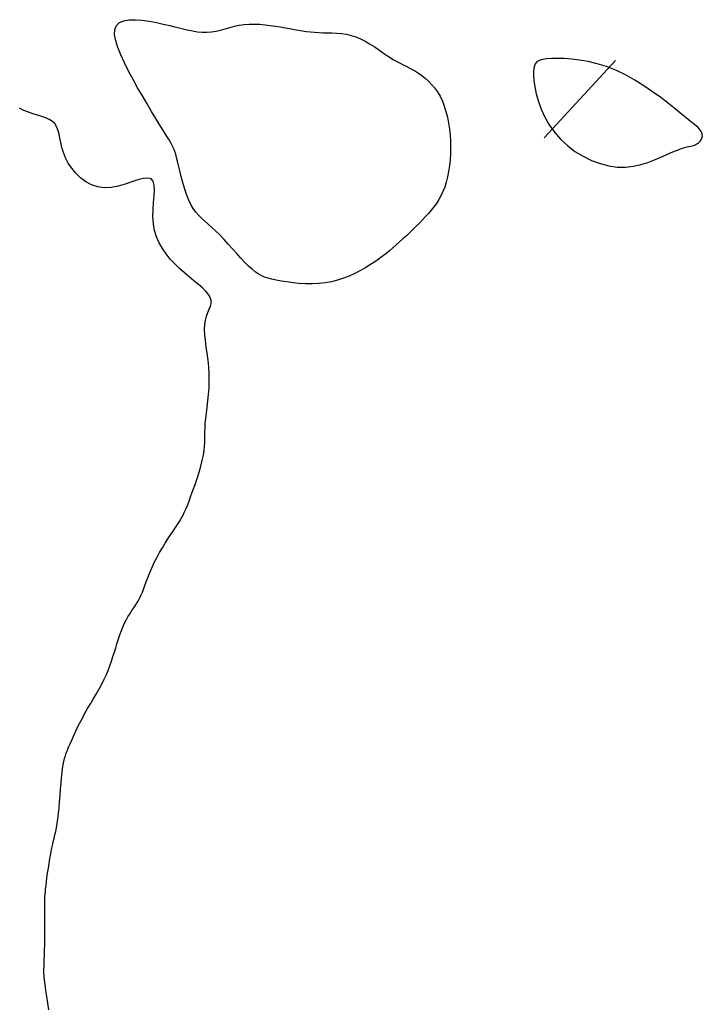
# Model space of a CAD drawing. Header units: millimetres. Extents: x 32690613 to 32693367, y 5343692 to 5344708.
# Tile 6 of 256: x 32692248 to 32692258, y 5343718 to 5343732. Entities that reach past the tile are written whole.
import ezdxf

# ---------------------------------------------------------------- set-up
doc = ezdxf.new("R2010")
doc.units = ezdxf.units.MM
doc.header["$LTSCALE"] = 20
doc.layers.add('02-DGM_HL_495.00', color=142, linetype='Continuous')

msp = doc.modelspace()

# ---------------------------------------------------------------- linework, layer by layer
at = {"layer": '02-DGM_HL_495.00', "elevation": 495, "flags": 128}
for points in [[(32692251.443, 5343731.641), (32692251.512, 5343731.646), (32692251.582, 5343731.647), (32692251.653, 5343731.644), (32692251.724, 5343731.638), (32692251.794, 5343731.629), (32692251.864, 5343731.619), (32692251.931, 5343731.608), (32692251.996, 5343731.596), (32692252.057, 5343731.585), (32692252.116, 5343731.574), (32692252.172, 5343731.564), (32692252.228, 5343731.555), (32692252.282, 5343731.547), (32692252.337, 5343731.541), (32692252.392, 5343731.535), (32692252.449, 5343731.532), (32692252.507, 5343731.529), (32692252.568, 5343731.528), (32692252.629, 5343731.526), (32692252.692, 5343731.523), (32692252.756, 5343731.517), (32692252.82, 5343731.508), (32692252.883, 5343731.494), (32692252.947, 5343731.474), (32692253.01, 5343731.448), (32692253.072, 5343731.416), (32692253.133, 5343731.381), (32692253.193, 5343731.343), (32692253.25, 5343731.304), (32692253.306, 5343731.265), (32692253.359, 5343731.228), (32692253.409, 5343731.195), (32692253.456, 5343731.166), (32692253.501, 5343731.141), (32692253.543, 5343731.119), (32692253.585, 5343731.098), (32692253.625, 5343731.078), (32692253.666, 5343731.058), (32692253.707, 5343731.036), (32692253.749, 5343731.012), (32692253.792, 5343730.985), (32692253.837, 5343730.953), (32692253.881, 5343730.918), (32692253.925, 5343730.879), (32692253.968, 5343730.835), (32692254.008, 5343730.786), (32692254.046, 5343730.733), (32692254.081, 5343730.674), (32692254.112, 5343730.61), (32692254.138, 5343730.542), (32692254.161, 5343730.469), (32692254.18, 5343730.393), (32692254.195, 5343730.314), (32692254.206, 5343730.233), (32692254.215, 5343730.151), (32692254.22, 5343730.068), (32692254.221, 5343729.985), (32692254.22, 5343729.902), (32692254.215, 5343729.82), (32692254.207, 5343729.741), (32692254.196, 5343729.663), (32692254.182, 5343729.589), (32692254.164, 5343729.519), (32692254.144, 5343729.453), (32692254.12, 5343729.392), (32692254.093, 5343729.336), (32692254.064, 5343729.283), (32692254.032, 5343729.233), (32692253.998, 5343729.186), (32692253.962, 5343729.141), (32692253.924, 5343729.097), (32692253.885, 5343729.054), (32692253.844, 5343729.011), (32692253.803, 5343728.967), (32692253.76, 5343728.924), (32692253.716, 5343728.881), (32692253.672, 5343728.839), (32692253.627, 5343728.797), (32692253.582, 5343728.755), (32692253.537, 5343728.714), (32692253.491, 5343728.673), (32692253.446, 5343728.633), (32692253.399, 5343728.594), (32692253.35, 5343728.555), (32692253.3, 5343728.516), (32692253.247, 5343728.477), (32692253.191, 5343728.439), (32692253.132, 5343728.4), (32692253.069, 5343728.362), (32692253.002, 5343728.325), (32692252.932, 5343728.289), (32692252.859, 5343728.255), (32692252.782, 5343728.225), (32692252.702, 5343728.199), (32692252.619, 5343728.178), (32692252.534, 5343728.162), (32692252.446, 5343728.153), (32692252.357, 5343728.149), (32692252.268, 5343728.15), (32692252.181, 5343728.156), (32692252.097, 5343728.164), (32692252.017, 5343728.175), (32692251.943, 5343728.187), (32692251.876, 5343728.199), (32692251.817, 5343728.212), (32692251.765, 5343728.226), (32692251.718, 5343728.241), (32692251.674, 5343728.26), (32692251.633, 5343728.283), (32692251.591, 5343728.311), (32692251.549, 5343728.346), (32692251.503, 5343728.388), (32692251.454, 5343728.438), (32692251.4, 5343728.495), (32692251.344, 5343728.556), (32692251.287, 5343728.621), (32692251.229, 5343728.685), (32692251.171, 5343728.749), (32692251.114, 5343728.808), (32692251.059, 5343728.863), (32692251.008, 5343728.91), (32692250.959, 5343728.953), (32692250.914, 5343728.992), (32692250.871, 5343729.03), (32692250.831, 5343729.07), (32692250.793, 5343729.113), (32692250.758, 5343729.162), (32692250.726, 5343729.219), (32692250.695, 5343729.285), (32692250.667, 5343729.358), (32692250.641, 5343729.436), (32692250.618, 5343729.516), (32692250.597, 5343729.595), (32692250.578, 5343729.671), (32692250.561, 5343729.741), (32692250.546, 5343729.802), (32692250.534, 5343729.852), (32692250.522, 5343729.895), (32692250.51, 5343729.932), (32692250.496, 5343729.966), (32692250.479, 5343730.001), (32692250.458, 5343730.04), (32692250.431, 5343730.086), (32692250.397, 5343730.141), (32692250.356, 5343730.208), (32692250.308, 5343730.286), (32692250.254, 5343730.374), (32692250.196, 5343730.47), (32692250.135, 5343730.572), (32692250.073, 5343730.679), (32692250.009, 5343730.79), (32692249.947, 5343730.902), (32692249.886, 5343731.014), (32692249.831, 5343731.124), (32692249.781, 5343731.23), (32692249.742, 5343731.329), (32692249.713, 5343731.421), (32692249.699, 5343731.503), (32692249.701, 5343731.572), (32692249.722, 5343731.627), (32692249.763, 5343731.666), (32692249.821, 5343731.691), (32692249.894, 5343731.703), (32692249.978, 5343731.705), (32692250.069, 5343731.698), (32692250.165, 5343731.685), (32692250.261, 5343731.667), (32692250.354, 5343731.647), (32692250.442, 5343731.626), (32692250.525, 5343731.605), (32692250.603, 5343731.585), (32692250.676, 5343731.567), (32692250.746, 5343731.553), (32692250.813, 5343731.542), (32692250.878, 5343731.536), (32692250.941, 5343731.535), (32692251.003, 5343731.541), (32692251.064, 5343731.552), (32692251.125, 5343731.566), (32692251.187, 5343731.583), (32692251.249, 5343731.6), (32692251.312, 5343731.616), (32692251.377, 5343731.63)], [(32692257.477, 5343730.007), (32692257.496, 5343730.013), (32692257.515, 5343730.021), (32692257.531, 5343730.029), (32692257.547, 5343730.038), (32692257.561, 5343730.048), (32692257.573, 5343730.059), (32692257.584, 5343730.07), (32692257.594, 5343730.083), (32692257.601, 5343730.096), (32692257.607, 5343730.11), (32692257.611, 5343730.124), (32692257.613, 5343730.139), (32692257.612, 5343730.154), (32692257.61, 5343730.169), (32692257.605, 5343730.184), (32692257.598, 5343730.2), (32692257.588, 5343730.215), (32692257.574, 5343730.232), (32692257.555, 5343730.252), (32692257.529, 5343730.275), (32692257.495, 5343730.305), (32692257.451, 5343730.341), (32692257.397, 5343730.385), (32692257.33, 5343730.44), (32692257.249, 5343730.504), (32692257.157, 5343730.577), (32692257.054, 5343730.656), (32692256.943, 5343730.736), (32692256.825, 5343730.817), (32692256.702, 5343730.893), (32692256.576, 5343730.964), (32692256.449, 5343731.025), (32692256.322, 5343731.074), (32692256.197, 5343731.113), (32692256.076, 5343731.142), (32692255.96, 5343731.162), (32692255.851, 5343731.175), (32692255.751, 5343731.182), (32692255.66, 5343731.184), (32692255.581, 5343731.182), (32692255.514, 5343731.178), (32692255.46, 5343731.17), (32692255.417, 5343731.157), (32692255.385, 5343731.137), (32692255.361, 5343731.109), (32692255.347, 5343731.071), (32692255.34, 5343731.022), (32692255.339, 5343730.961), (32692255.345, 5343730.886), (32692255.357, 5343730.8), (32692255.377, 5343730.705), (32692255.405, 5343730.604), (32692255.443, 5343730.499), (32692255.491, 5343730.393), (32692255.549, 5343730.289), (32692255.62, 5343730.189), (32692255.703, 5343730.096), (32692255.796, 5343730.01), (32692255.898, 5343729.933), (32692256.007, 5343729.867), (32692256.12, 5343729.811), (32692256.236, 5343729.768), (32692256.352, 5343729.738), (32692256.466, 5343729.722), (32692256.577, 5343729.721), (32692256.684, 5343729.733), (32692256.785, 5343729.755), (32692256.881, 5343729.784), (32692256.97, 5343729.818), (32692257.052, 5343729.853), (32692257.127, 5343729.887), (32692257.193, 5343729.917), (32692257.25, 5343729.941), (32692257.299, 5343729.96), (32692257.34, 5343729.974), (32692257.376, 5343729.984), (32692257.407, 5343729.992), (32692257.433, 5343729.997), (32692257.456, 5343730.002)]]:
    msp.add_lwpolyline(points, close=True, dxfattribs=at)
for points in [[(32692255.484, 5343730.117), (32692256.444, 5343731.155)], [(32692248.813, 5343718.378), (32692248.799, 5343718.469), (32692248.785, 5343718.557), (32692248.772, 5343718.64), (32692248.762, 5343718.714), (32692248.754, 5343718.777), (32692248.75, 5343718.83), (32692248.747, 5343718.877), (32692248.747, 5343718.921), (32692248.748, 5343718.963), (32692248.749, 5343719.008), (32692248.752, 5343719.058), (32692248.754, 5343719.115), (32692248.755, 5343719.183), (32692248.757, 5343719.258), (32692248.758, 5343719.339), (32692248.758, 5343719.423), (32692248.759, 5343719.506), (32692248.759, 5343719.586), (32692248.759, 5343719.66), (32692248.759, 5343719.725), (32692248.759, 5343719.78), (32692248.76, 5343719.826), (32692248.76, 5343719.865), (32692248.761, 5343719.9), (32692248.763, 5343719.934), (32692248.766, 5343719.968), (32692248.77, 5343720.006), (32692248.775, 5343720.05), (32692248.781, 5343720.1), (32692248.788, 5343720.158), (32692248.797, 5343720.22), (32692248.807, 5343720.285), (32692248.817, 5343720.35), (32692248.828, 5343720.416), (32692248.839, 5343720.478), (32692248.85, 5343720.537), (32692248.861, 5343720.59), (32692248.872, 5343720.639), (32692248.883, 5343720.685), (32692248.894, 5343720.732), (32692248.905, 5343720.779), (32692248.915, 5343720.83), (32692248.924, 5343720.886), (32692248.933, 5343720.949), (32692248.942, 5343721.02), (32692248.95, 5343721.098), (32692248.957, 5343721.18), (32692248.964, 5343721.264), (32692248.971, 5343721.347), (32692248.978, 5343721.427), (32692248.985, 5343721.502), (32692248.992, 5343721.569), (32692248.999, 5343721.628), (32692249.006, 5343721.678), (32692249.015, 5343721.722), (32692249.024, 5343721.761), (32692249.035, 5343721.798), (32692249.048, 5343721.835), (32692249.062, 5343721.873), (32692249.079, 5343721.914), (32692249.099, 5343721.96), (32692249.121, 5343722.01), (32692249.145, 5343722.064), (32692249.172, 5343722.121), (32692249.201, 5343722.181), (32692249.232, 5343722.243), (32692249.265, 5343722.306), (32692249.299, 5343722.37), (32692249.335, 5343722.434), (32692249.373, 5343722.498), (32692249.41, 5343722.562), (32692249.448, 5343722.626), (32692249.484, 5343722.69), (32692249.52, 5343722.754), (32692249.553, 5343722.818), (32692249.583, 5343722.881), (32692249.61, 5343722.945), (32692249.635, 5343723.008), (32692249.656, 5343723.07), (32692249.676, 5343723.132), (32692249.695, 5343723.192), (32692249.713, 5343723.25), (32692249.73, 5343723.306), (32692249.747, 5343723.36), (32692249.764, 5343723.412), (32692249.782, 5343723.461), (32692249.801, 5343723.507), (32692249.819, 5343723.551), (32692249.838, 5343723.592), (32692249.858, 5343723.63), (32692249.877, 5343723.666), (32692249.897, 5343723.7), (32692249.916, 5343723.731), (32692249.936, 5343723.76), (32692249.956, 5343723.789), (32692249.975, 5343723.817), (32692249.995, 5343723.848), (32692250.015, 5343723.88), (32692250.034, 5343723.916), (32692250.053, 5343723.956), (32692250.072, 5343724.001), (32692250.092, 5343724.051), (32692250.112, 5343724.104), (32692250.133, 5343724.161), (32692250.156, 5343724.22), (32692250.18, 5343724.282), (32692250.207, 5343724.344), (32692250.237, 5343724.408), (32692250.27, 5343724.472), (32692250.305, 5343724.535), (32692250.342, 5343724.597), (32692250.379, 5343724.658), (32692250.417, 5343724.716), (32692250.453, 5343724.771), (32692250.487, 5343724.822), (32692250.518, 5343724.869), (32692250.546, 5343724.912), (32692250.571, 5343724.952), (32692250.593, 5343724.99), (32692250.615, 5343725.029), (32692250.635, 5343725.071), (32692250.656, 5343725.116), (32692250.678, 5343725.168), (32692250.701, 5343725.227), (32692250.727, 5343725.295), (32692250.754, 5343725.37), (32692250.782, 5343725.45), (32692250.809, 5343725.532), (32692250.835, 5343725.615), (32692250.858, 5343725.696), (32692250.878, 5343725.773), (32692250.894, 5343725.843), (32692250.904, 5343725.905), (32692250.911, 5343725.961), (32692250.914, 5343726.011), (32692250.915, 5343726.06), (32692250.915, 5343726.108), (32692250.915, 5343726.157), (32692250.916, 5343726.21), (32692250.92, 5343726.269), (32692250.926, 5343726.336), (32692250.935, 5343726.409), (32692250.945, 5343726.489), (32692250.955, 5343726.573), (32692250.964, 5343726.661), (32692250.971, 5343726.752), (32692250.974, 5343726.845), (32692250.973, 5343726.939), (32692250.967, 5343727.032), (32692250.957, 5343727.124), (32692250.945, 5343727.215), (32692250.932, 5343727.302), (32692250.921, 5343727.385), (32692250.913, 5343727.464), (32692250.909, 5343727.537), (32692250.912, 5343727.603), (32692250.922, 5343727.663), (32692250.937, 5343727.716), (32692250.955, 5343727.763), (32692250.973, 5343727.807), (32692250.988, 5343727.848), (32692250.997, 5343727.887), (32692250.997, 5343727.926), (32692250.987, 5343727.965), (32692250.963, 5343728.006), (32692250.927, 5343728.049), (32692250.881, 5343728.094), (32692250.827, 5343728.141), (32692250.767, 5343728.191), (32692250.704, 5343728.244), (32692250.638, 5343728.299), (32692250.572, 5343728.357), (32692250.509, 5343728.419), (32692250.448, 5343728.484), (32692250.392, 5343728.553), (32692250.342, 5343728.626), (32692250.299, 5343728.702), (32692250.263, 5343728.783), (32692250.237, 5343728.869), (32692250.221, 5343728.959), (32692250.215, 5343729.054), (32692250.217, 5343729.15), (32692250.224, 5343729.244), (32692250.231, 5343729.333), (32692250.234, 5343729.412), (32692250.231, 5343729.48), (32692250.217, 5343729.531), (32692250.189, 5343729.563), (32692250.144, 5343729.574), (32692250.084, 5343729.567), (32692250.011, 5343729.548), (32692249.929, 5343729.521), (32692249.84, 5343729.492), (32692249.747, 5343729.466), (32692249.653, 5343729.448), (32692249.56, 5343729.443), (32692249.472, 5343729.455), (32692249.388, 5343729.483), (32692249.311, 5343729.524), (32692249.24, 5343729.577), (32692249.177, 5343729.638), (32692249.121, 5343729.705), (32692249.074, 5343729.775), (32692249.037, 5343729.847), (32692249.009, 5343729.917), (32692248.988, 5343729.985), (32692248.973, 5343730.051), (32692248.961, 5343730.112), (32692248.95, 5343730.169), (32692248.936, 5343730.221), (32692248.918, 5343730.267), (32692248.894, 5343730.306), (32692248.86, 5343730.337), (32692248.819, 5343730.363), (32692248.771, 5343730.384), (32692248.718, 5343730.403), (32692248.661, 5343730.42), (32692248.601, 5343730.438), (32692248.539, 5343730.459), (32692248.477, 5343730.484), (32692248.416, 5343730.514)]]:
    msp.add_lwpolyline(points, dxfattribs=at)

doc.saveas('drawing.dxf')
